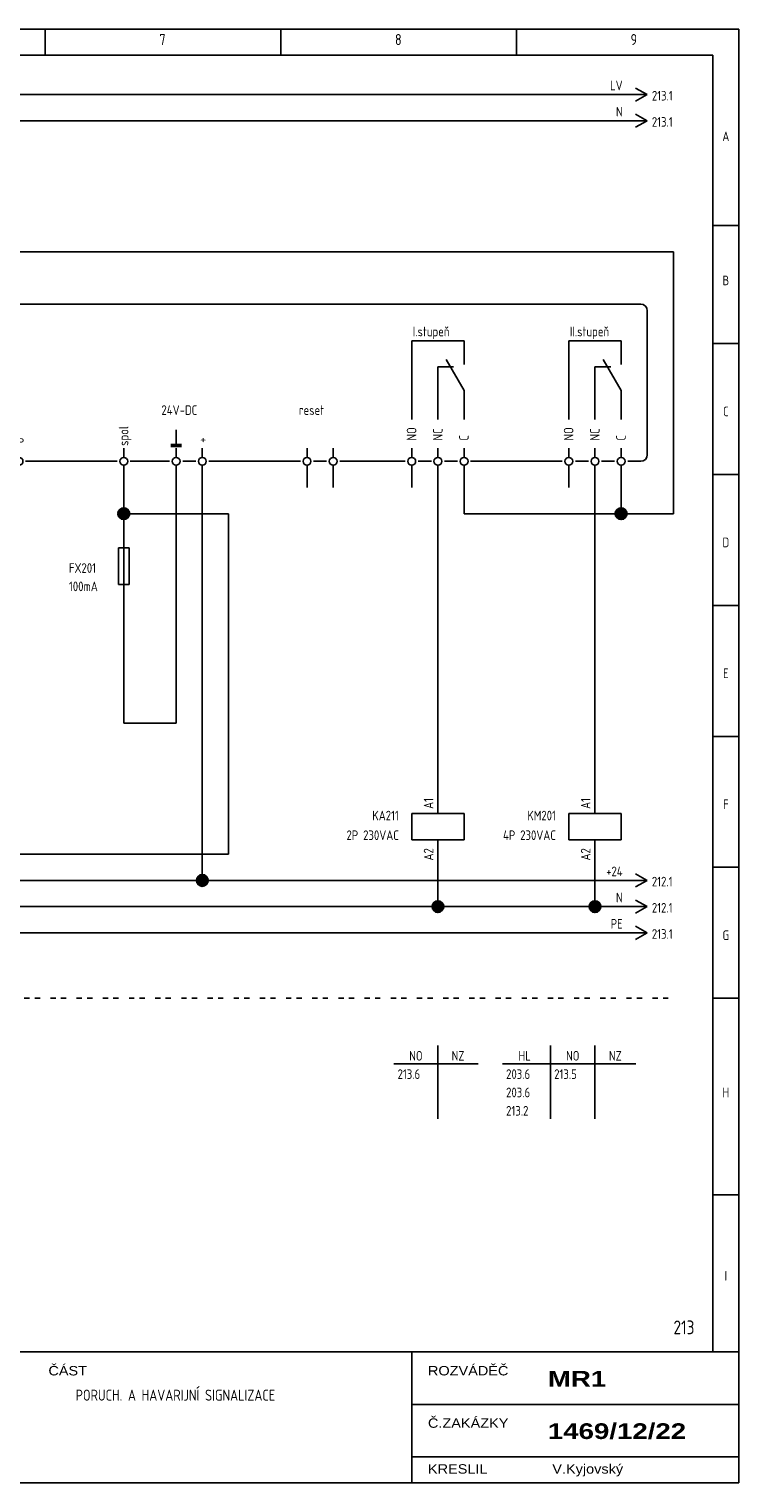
# Model space of a CAD drawing. Header units: millimetres. Extents: x 8 to 412, y 5 to 282.
# Tile 4 of 4: x 277 to 412, y 5 to 282. Entities that reach past the tile are written whole.
import ezdxf
from ezdxf.enums import TextEntityAlignment as Align

# ---------------------------------------------------------------- set-up
doc = ezdxf.new("R2010")
doc.units = ezdxf.units.MM
doc.linetypes.add('Caddy_Solid', pattern=[0])
doc.layers.add('Caddy_1', color=7, linetype='Caddy_Solid', lineweight=25)
doc.styles.add('Caddy_Arial', font='arial.ttf', dxfattribs={"width": 1.1})
doc.styles.add('Caddy_Arial Black', font='ariblk.ttf', dxfattribs={"width": 1.1})
doc.styles.add('Caddy_Vectorfont1p', font='isocp___.ttf', dxfattribs={"width": 0.9})
pattern_1 = [(28.64789, (0, 0), (-0.047942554, 0.087758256), []), (118.64789, (0, 0), (-0.087758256, -0.047942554), [])]

# ---------------------------------------------------------------- blocks, each defined once
blk = doc.blocks.new('50A22FA9BB23')
at = {"layer": 'Caddy_1', "color": 7, "linetype": 'Caddy_Solid', "lineweight": 25}
for p, q in [((7.5, 282.5), (412.5, 282.5)), ((280, 282.5), (280, 277.5)), ((325, 282.5), (325, 277.5)), ((370, 282.5), (370, 277.5)), ((412.5, 5), (412.5, 282.5)), ((12.5, 277.5), (407.5, 277.5)), ((407.5, 277.5), (407.5, 30)), ((407.5, 245), (412.5, 245)), ((407.5, 222.5), (412.5, 222.5)), ((412.5, 222.5), (407.5, 222.5)), ((411.5, 222.5), (410.5, 222.5)), ((412.5, 197.5), (407.5, 197.5)), ((407.5, 197.5), (412.5, 197.5)), ((412.5, 172.5), (407.5, 172.5)), ((407.5, 172.5), (412.5, 172.5)), ((412.5, 147.5), (407.5, 147.5)), ((407.5, 147.5), (412.5, 147.5)), ((412.5, 122.5), (407.5, 122.5)), ((407.5, 122.5), (412.5, 122.5)), ((407.5, 97.5), (412.5, 97.5)), ((412.5, 60), (407.5, 60)), ((7.5, 30), (412.5, 30)), ((350, 30), (350, 5)), ((350, 20), (412.5, 20)), ((350, 10), (412.5, 10)), ((7.5, 5), (412.5, 5))]:
    blk.add_line(p, q, dxfattribs=at)
at = {"layer": 'Caddy_1', "color": 7, "lineweight": 25}
for s, height, style, width, p in [('7', 2.1, 'Caddy_Vectorfont1p', 0.9, (301.8, 279.45)), ('8', 2.1, 'Caddy_Vectorfont1p', 0.9, (346.8, 279.45)), ('9', 2.1, 'Caddy_Vectorfont1p', 0.9, (391.8, 279.45)), ('ČÁST', 1.8, 'Caddy_Arial', 1.1, (280.6, 25.52)), ('ROZVÁDĚČ', 1.8, 'Caddy_Arial', 1.1, (353.1, 25.52)), ('MR1', 3, 'Caddy_Arial Black', 1.1, (376, 23.38)), ('PORUCH. A HAVARIJNÍ SIGNALIZACE', 2.1, 'Caddy_Vectorfont1p', 0.9, (285.8, 20.7)), ('Č.ZAKÁZKY', 1.8, 'Caddy_Arial', 1.1, (353.1, 15.52)), ('1469/12/22', 3, 'Caddy_Arial Black', 1.1, (376, 13.38)), ('KRESLIL', 1.8, 'Caddy_Arial', 1.1, (353.1, 6.77)), ('V.Kyjovský', 1.8, 'Caddy_Arial', 1.1, (376.85, 6.77))]:
    blk.add_text(s, height=height, dxfattribs=dict(at, style=style, width=width)).set_placement(p)
at = {"layer": 'Caddy_1', "color": 7, "lineweight": 25, "style": 'Caddy_Vectorfont1p', "width": 0.9}
for s, p in [('A', (410, 261.11)), ('B', (410, 233.61)), ('C', (410, 208.61)), ('D', (410, 183.61)), ('E', (410, 158.61)), ('F', (410, 133.61)), ('G', (410, 108.61)), ('H', (410, 78.61)), ('I', (410, 43.61))]:
    blk.add_text(s, height=1.84, dxfattribs=at).set_placement(p, align=Align.CENTER)
at = {"layer": 'Caddy_1', "color": 1, "lineweight": 25, "true_color": 0xff0000, "style": 'Caddy_Vectorfont1p', "width": 0.9}
blk.add_text('213', height=2.625, dxfattribs=at).set_placement((404, 33.38), align=Align.RIGHT)
blk = doc.blocks.new('DCFFC1D46EBA')
at = {"layer": 'Caddy_1', "color": 7, "linetype": 'Caddy_Solid', "lineweight": 25}
for p, q in [((22, 97.5), (21, 97.5)), ((24, 97.5), (23, 97.5)), ((27, 97.5), (26, 97.5)), ((29, 97.5), (28, 97.5)), ((32, 97.5), (31, 97.5)), ((34, 97.5), (33, 97.5)), ((37, 97.5), (36, 97.5)), ((39, 97.5), (38, 97.5)), ((42, 97.5), (41, 97.5)), ((44, 97.5), (43, 97.5)), ((47, 97.5), (46, 97.5)), ((49, 97.5), (48, 97.5)), ((52, 97.5), (51, 97.5)), ((54, 97.5), (53, 97.5)), ((57, 97.5), (56, 97.5)), ((59, 97.5), (58, 97.5)), ((62, 97.5), (61, 97.5)), ((64, 97.5), (63, 97.5)), ((67, 97.5), (66, 97.5)), ((69, 97.5), (68, 97.5)), ((72, 97.5), (71, 97.5)), ((74, 97.5), (73, 97.5)), ((77, 97.5), (76, 97.5)), ((79, 97.5), (78, 97.5)), ((82, 97.5), (81, 97.5)), ((84, 97.5), (83, 97.5)), ((87, 97.5), (86, 97.5)), ((89, 97.5), (88, 97.5)), ((92, 97.5), (91, 97.5)), ((94, 97.5), (93, 97.5)), ((97, 97.5), (96, 97.5)), ((99, 97.5), (98, 97.5)), ((102, 97.5), (101, 97.5)), ((104, 97.5), (103, 97.5)), ((107, 97.5), (106, 97.5)), ((109, 97.5), (108, 97.5)), ((112, 97.5), (111, 97.5)), ((114, 97.5), (113, 97.5)), ((117, 97.5), (116, 97.5)), ((119, 97.5), (118, 97.5)), ((122, 97.5), (121, 97.5)), ((124, 97.5), (123, 97.5)), ((127, 97.5), (126, 97.5)), ((129, 97.5), (128, 97.5)), ((132, 97.5), (131, 97.5)), ((134, 97.5), (133, 97.5)), ((137, 97.5), (136, 97.5)), ((139, 97.5), (138, 97.5)), ((142, 97.5), (141, 97.5)), ((144, 97.5), (143, 97.5)), ((147, 97.5), (146, 97.5)), ((149, 97.5), (148, 97.5)), ((152, 97.5), (151, 97.5)), ((154, 97.5), (153, 97.5)), ((157, 97.5), (156, 97.5)), ((159, 97.5), (158, 97.5)), ((162, 97.5), (161, 97.5)), ((164, 97.5), (163, 97.5)), ((167, 97.5), (166, 97.5)), ((169, 97.5), (168, 97.5)), ((172, 97.5), (171, 97.5)), ((174, 97.5), (173, 97.5)), ((177, 97.5), (176, 97.5)), ((179, 97.5), (178, 97.5)), ((182, 97.5), (181, 97.5)), ((184, 97.5), (183, 97.5)), ((187, 97.5), (186, 97.5)), ((189, 97.5), (188, 97.5)), ((192, 97.5), (191, 97.5)), ((194, 97.5), (193, 97.5)), ((197, 97.5), (196, 97.5)), ((199, 97.5), (198, 97.5)), ((202, 97.5), (201, 97.5)), ((204, 97.5), (203, 97.5)), ((207, 97.5), (206, 97.5)), ((209, 97.5), (208, 97.5)), ((212, 97.5), (211, 97.5)), ((214, 97.5), (213, 97.5)), ((217, 97.5), (216, 97.5)), ((219, 97.5), (218, 97.5)), ((222, 97.5), (221, 97.5)), ((224, 97.5), (223, 97.5)), ((227, 97.5), (226, 97.5)), ((229, 97.5), (228, 97.5)), ((232, 97.5), (231, 97.5)), ((234, 97.5), (233, 97.5)), ((237, 97.5), (236, 97.5)), ((239, 97.5), (238, 97.5)), ((242, 97.5), (241, 97.5)), ((244, 97.5), (243, 97.5)), ((247, 97.5), (246, 97.5)), ((249, 97.5), (248, 97.5)), ((252, 97.5), (251, 97.5)), ((254, 97.5), (253, 97.5)), ((257, 97.5), (256, 97.5)), ((259, 97.5), (258, 97.5)), ((262, 97.5), (261, 97.5)), ((264, 97.5), (263, 97.5)), ((267, 97.5), (266, 97.5)), ((269, 97.5), (268, 97.5)), ((272, 97.5), (271, 97.5)), ((274, 97.5), (273, 97.5)), ((277, 97.5), (276, 97.5)), ((279, 97.5), (278, 97.5)), ((282, 97.5), (281, 97.5)), ((284, 97.5), (283, 97.5)), ((287, 97.5), (286, 97.5)), ((289, 97.5), (288, 97.5)), ((292, 97.5), (291, 97.5)), ((294, 97.5), (293, 97.5)), ((297, 97.5), (296, 97.5)), ((299, 97.5), (298, 97.5)), ((302, 97.5), (301, 97.5)), ((304, 97.5), (303, 97.5)), ((307, 97.5), (306, 97.5)), ((309, 97.5), (308, 97.5)), ((312, 97.5), (311, 97.5)), ((314, 97.5), (313, 97.5)), ((317, 97.5), (316, 97.5)), ((319, 97.5), (318, 97.5)), ((322, 97.5), (321, 97.5)), ((324, 97.5), (323, 97.5)), ((327, 97.5), (326, 97.5)), ((329, 97.5), (328, 97.5)), ((332, 97.5), (331, 97.5)), ((334, 97.5), (333, 97.5)), ((337, 97.5), (336, 97.5)), ((339, 97.5), (338, 97.5)), ((342, 97.5), (341, 97.5)), ((344, 97.5), (343, 97.5)), ((347, 97.5), (346, 97.5)), ((349, 97.5), (348, 97.5)), ((352, 97.5), (351, 97.5)), ((354, 97.5), (353, 97.5)), ((357, 97.5), (356, 97.5)), ((359, 97.5), (358, 97.5)), ((362, 97.5), (361, 97.5)), ((364, 97.5), (363, 97.5)), ((367, 97.5), (366, 97.5)), ((369, 97.5), (368, 97.5)), ((372, 97.5), (371, 97.5)), ((374, 97.5), (373, 97.5)), ((377, 97.5), (376, 97.5)), ((379, 97.5), (378, 97.5)), ((382, 97.5), (381, 97.5)), ((384, 97.5), (383, 97.5)), ((387, 97.5), (386, 97.5)), ((389, 97.5), (388, 97.5)), ((392, 97.5), (391, 97.5)), ((394, 97.5), (393, 97.5)), ((397, 97.5), (396, 97.5)), ((399, 97.5), (398, 97.5))]:
    blk.add_line(p, q, dxfattribs=at)
blk = doc.blocks.new('0F3DABC07221')
at = {"layer": 'Caddy_1', "color": 70, "linetype": 'Caddy_Solid', "lineweight": 25, "true_color": 0x7cfc00}
for q in [(392.75, 111.25), (392.75, 108.75)]:
    blk.add_line((395, 110), q, dxfattribs=at)
at = {"layer": 'Caddy_1', "color": 70, "lineweight": 25, "true_color": 0x7cfc00, "style": 'Caddy_Vectorfont1p', "width": 0.9}
blk.add_text('213.1', height=1.838, dxfattribs=at).set_placement((395.87, 108.86))
blk.add_attdef('$TAG160010', text='', height=1.84, dxfattribs=at).set_placement((390.29, 110.81), align=Align.RIGHT)
blk = doc.blocks.new('E759BE37848A')
at = {"layer": 'Caddy_1', "color": 150, "linetype": 'Caddy_Solid', "lineweight": 25, "true_color": 0x1e90ff}
for q in [(392.75, 116.25), (392.75, 113.75)]:
    blk.add_line((395, 115), q, dxfattribs=at)
at = {"layer": 'Caddy_1', "color": 150, "lineweight": 25, "true_color": 0x1e90ff, "style": 'Caddy_Vectorfont1p', "width": 0.9}
blk.add_text('212.1', height=1.838, dxfattribs=at).set_placement((395.87, 113.86))
blk.add_attdef('$TAG160010', text='', height=1.84, dxfattribs=at).set_placement((390.29, 115.81), align=Align.RIGHT)
blk = doc.blocks.new('9040536E26B9')
at = {"layer": 'Caddy_1', "color": 7, "linetype": 'Caddy_Solid', "lineweight": 25}
for q in [(392.75, 271.25), (392.75, 268.75)]:
    blk.add_line((395, 270), q, dxfattribs=at)
at = {"layer": 'Caddy_1', "color": 7, "lineweight": 25, "style": 'Caddy_Vectorfont1p', "width": 0.9}
blk.add_text('213.1', height=1.838, dxfattribs=at).set_placement((395.87, 268.86))
blk.add_attdef('$TAG160010', text='', height=1.84, dxfattribs=at).set_placement((390.29, 270.81), align=Align.RIGHT)
blk = doc.blocks.new('630B28EDD55E')
at = {"layer": 'Caddy_1', "color": 1, "linetype": 'Caddy_Solid', "lineweight": 25, "true_color": 0xff0000}
for q in [(392.75, 121.25), (392.75, 118.75)]:
    blk.add_line((395, 120), q, dxfattribs=at)
at = {"layer": 'Caddy_1', "color": 1, "lineweight": 25, "true_color": 0xff0000, "style": 'Caddy_Vectorfont1p', "width": 0.9}
blk.add_text('212.1', height=1.838, dxfattribs=at).set_placement((395.87, 118.86))
blk.add_attdef('$TAG160010', text='', height=1.84, dxfattribs=at).set_placement((390.29, 120.81), align=Align.RIGHT)
blk = doc.blocks.new('364899530737')
at = {"layer": 'Caddy_1', "color": 1, "linetype": 'Caddy_Solid', "lineweight": 25, "true_color": 0xff0000}
for q in [(392.75, 121.25), (392.75, 118.75)]:
    blk.add_line((395, 120), q, dxfattribs=at)
at = {"layer": 'Caddy_1', "color": 1, "lineweight": 25, "true_color": 0xff0000, "style": 'Caddy_Vectorfont1p', "width": 0.9}
blk.add_attdef('$TAG160010', text='', height=1.84, dxfattribs=at).set_placement((390.29, 120.81), align=Align.RIGHT)
blk = doc.blocks.new('BA39089B3D43')
at = {"layer": 'Caddy_1', "color": 7, "linetype": 'Caddy_Solid', "lineweight": 25}
for p, q in [((240, 232.5), (240, 235)), ((245, 232.5), (245, 235)), ((240, 230.75), (240, 232.5)), ((245, 230.75), (245, 232.5)), ((235, 228.75), (235, 201.25)), ((238.75, 230), (236.25, 230)), ((240, 229.25), (240, 227.5)), ((241.25, 230), (243.75, 230)), ((245, 229.25), (245, 227.5)), ((393.75, 230), (246.25, 230)), ((395, 201.25), (395, 228.75)), ((360, 223), (350, 223)), ((350, 223), (350, 208)), ((360, 221), (360, 223)), ((390, 223), (380, 223)), ((380, 223), (380, 208)), ((390, 221), (390, 223)), ((360, 213.5), (356.58, 219.42)), ((360, 218.5), (360, 221)), ((390, 213.5), (386.58, 219.42)), ((390, 218.5), (390, 221)), ((355, 208), (355, 218)), ((355, 218), (358, 218)), ((385, 208), (385, 218)), ((385, 218), (388, 218)), ((360, 213.5), (360, 211)), ((360, 210), (360, 211)), ((390, 213.5), (390, 211)), ((390, 210), (390, 211)), ((360, 208), (360, 210)), ((390, 208), (390, 210)), ((305, 203), (305, 206)), ((236.25, 200), (238.75, 200)), ((240, 200.75), (240, 202.5)), ((241.25, 200), (243.75, 200)), ((245, 200.75), (245, 202.5)), ((246.25, 200), (248.75, 200)), ((250, 200.75), (250, 202.5)), ((251.25, 200), (253.75, 200)), ((255, 200.75), (255, 202.5)), ((256.25, 200), (258.75, 200)), ((260, 200.75), (260, 202.5)), ((261.25, 200), (263.75, 200)), ((265, 200.75), (265, 202.5)), ((265, 200.75), (265, 202.5)), ((266.25, 200), (268.75, 200)), ((270, 200.75), (270, 202.5)), ((271.25, 200), (273.75, 200)), ((275, 200.75), (275, 202.5)), ((293.75, 200), (276.25, 200)), ((295, 200.75), (295, 202.5)), ((303.75, 200), (296.25, 200)), ((305, 200.75), (305, 202.5)), ((308.75, 200), (306.25, 200)), ((310, 200.75), (310, 202.5)), ((328.75, 200), (311.25, 200)), ((330, 200.75), (330, 202.5)), ((331.25, 200), (333.75, 200)), ((335, 200.75), (335, 202.5)), ((336.25, 200), (348.75, 200)), ((350, 200.75), (350, 202.5)), ((351.25, 200), (353.75, 200)), ((355, 200.75), (355, 202.5)), ((356.25, 200), (358.75, 200)), ((360, 200.75), (360, 202.5)), ((361.25, 200), (378.75, 200)), ((380, 200.75), (380, 202.5)), ((381.25, 200), (383.75, 200)), ((385, 200.75), (385, 202.5)), ((386.25, 200), (388.75, 200)), ((390, 200.75), (390, 202.5)), ((391.25, 200), (393.75, 200)), ((240, 199.25), (240, 197.5)), ((240, 195), (240, 197.5)), ((245, 199.25), (245, 197.5)), ((245, 195), (245, 197.5)), ((250, 199.25), (250, 197.5)), ((250, 195), (250, 197.5)), ((255, 199.25), (255, 197.5)), ((255, 195), (255, 197.5)), ((260, 199.25), (260, 197.5)), ((260, 195), (260, 197.5)), ((265, 199.25), (265, 197.5)), ((265, 199.25), (265, 197.5)), ((265, 195), (265, 197.5)), ((265, 195), (265, 197.5)), ((270, 199.25), (270, 197.5)), ((270, 195), (270, 197.5)), ((275, 199.25), (275, 197.5)), ((275, 195), (275, 197.5)), ((295, 199.25), (295, 197.5)), ((295, 195), (295, 197.5)), ((305, 199.25), (305, 197.5)), ((305, 195), (305, 197.5)), ((310, 199.25), (310, 197.5)), ((310, 195), (310, 197.5)), ((330, 199.25), (330, 197.5)), ((330, 195), (330, 197.5)), ((335, 199.25), (335, 197.5)), ((335, 195), (335, 197.5)), ((350, 199.25), (350, 197.5)), ((350, 195), (350, 197.5)), ((355, 199.25), (355, 197.5)), ((355, 195), (355, 197.5)), ((360, 199.25), (360, 197.5)), ((360, 195), (360, 197.5)), ((380, 199.25), (380, 197.5)), ((380, 195), (380, 197.5)), ((385, 199.25), (385, 197.5)), ((385, 195), (385, 197.5)), ((390, 199.25), (390, 197.5)), ((390, 195), (390, 197.5))]:
    blk.add_line(p, q, dxfattribs=at)
at = {"layer": 'Caddy_1', "color": 7, "linetype": 'Caddy_Solid', "lineweight": 50}
blk.add_line((304, 203), (306, 203), dxfattribs=at)
at = {"layer": 'Caddy_1', "color": 7, "linetype": 'Caddy_Solid', "lineweight": 25}
for centre in [(240, 230), (245, 230), (240, 200), (245, 200), (250, 200), (255, 200), (260, 200), (265, 200), (270, 200), (275, 200), (295, 200), (305, 200), (310, 200), (330, 200), (335, 200), (350, 200), (355, 200), (360, 200), (380, 200), (385, 200), (390, 200)]:
    blk.add_circle(centre, 0.75, dxfattribs=at)
for centre, start_param, end_param in [((236.25, 228.75), 1.570796, 3.141593), ((393.75, 228.75), 0, 1.570796), ((236.25, 201.25), 3.141593, 4.712389), ((393.75, 201.25), 4.712389, 6.283185)]:
    blk.add_ellipse(centre, major_axis=(1.25, 0), ratio=1, start_param=start_param, end_param=end_param, dxfattribs=at)
at = {"layer": 'Caddy_1', "color": 7, "lineweight": 25, "style": 'Caddy_Vectorfont1p', "width": 0.9}
for s, p in [('L', (240.89, 226.55)), ('N', (245.89, 226.55)), ('1', (240.89, 204.55)), ('2', (245.89, 204.55)), ('3', (250.89, 204.55)), ('4', (255.89, 204.55)), ('5', (260.89, 204.55)), ('6', (265.89, 204.55)), ('7', (270.89, 204.55)), ('8', (275.89, 204.55)), ('+', (310.89, 204.55))]:
    blk.add_text(s, height=1.84, rotation=90, dxfattribs=at).set_placement(p, align=Align.RIGHT)
for s, p in [('I.stupeň', (350.2, 223.86)), ('II.stupeň', (380.2, 223.86)), ('24V-DC', (302.2, 208.86)), ('reset', (328.45, 208.86))]:
    blk.add_text(s, height=1.838, dxfattribs=at).set_placement(p)
for s, height, p in [('spol', 1.838, (295.89, 202.95)), ('NO', 1.838, (350.89, 203.95)), ('NC', 1.838, (355.89, 203.95)), ('NO', 1.838, (380.89, 203.95)), ('NC', 1.838, (385.89, 203.95)), ('C', 1.84, (360.89, 203.95)), ('C', 1.84, (390.89, 203.95))]:
    blk.add_text(s, height=height, rotation=90, dxfattribs=at).set_placement(p)
for tag, p in [('$TAG165170', (133.2, 236.86)), ('$TAG165175', (133.2, 231.86)), ('$TAG165180', (133.2, 226.86)), ('$TAG165185', (133.2, 221.86)), ('$TAG165190', (133.2, 216.86)), ('$TAG165195', (133.2, 211.86)), ('$TAG165200', (133.2, 206.86)), ('$TAG165205', (133.2, 201.86))]:
    blk.add_attdef(tag, p, '', height=1.84, dxfattribs=at)
blk.add_attdef('$TAG160010', text='', height=1.84, dxfattribs=at).set_placement((232.8, 227.86), align=Align.RIGHT)
blk = doc.blocks.new('727D1ED95171')
at = {"layer": 'Caddy_1', "color": 140, "linetype": 'Caddy_Solid', "lineweight": 25, "true_color": 0x00bfff}
for q in [(392.75, 266.25), (392.75, 263.75)]:
    blk.add_line((395, 265), q, dxfattribs=at)
at = {"layer": 'Caddy_1', "color": 140, "lineweight": 25, "true_color": 0x00bfff, "style": 'Caddy_Vectorfont1p', "width": 0.9}
blk.add_text('213.1', height=1.838, dxfattribs=at).set_placement((395.87, 263.86))
blk.add_attdef('$TAG160010', text='', height=1.84, dxfattribs=at).set_placement((390.29, 265.81), align=Align.RIGHT)
blk = doc.blocks.new('070FD2CC45CA')
at = {"layer": 'Caddy_1', "color": 7, "linetype": 'Caddy_Solid', "lineweight": 25}
for p, q in [((294, 176.5), (294, 183.5)), ((296, 183.5), (294, 183.5)), ((295, 175), (295, 185)), ((296, 176.5), (296, 183.5)), ((296, 176.5), (294, 176.5))]:
    blk.add_line(p, q, dxfattribs=at)
at = {"layer": 'Caddy_1', "color": 7, "lineweight": 25, "style": 'Caddy_Vectorfont1p', "width": 0.9}
for tag, p in [('$TAG160010', (289.7, 178.71)), ('$TAG160030', (290.04, 175.21))]:
    blk.add_attdef(tag, text='', height=1.84, dxfattribs=at).set_placement(p, align=Align.RIGHT)
blk = doc.blocks.new('309585C8F876')
at = {"layer": 'Caddy_1', "color": 7, "linetype": 'Caddy_Solid', "lineweight": 25}
for p, q in [((355, 132.75), (355, 135.25)), ((360, 132.75), (350, 132.75)), ((350, 132.75), (350, 127.75)), ((360, 127.75), (360, 132.75)), ((350, 127.75), (360, 127.75)), ((355, 127.75), (355, 125.25))]:
    blk.add_line(p, q, dxfattribs=at)
at = {"layer": 'Caddy_1', "color": 7, "lineweight": 25, "style": 'Caddy_Vectorfont1p', "width": 0.9}
blk.add_attdef('$TAG175000_00', (354.14, 133.65), '', height=1.84, rotation=90, dxfattribs=at)
for tag, p in [('$TAG160010', (347.54, 131.46)), ('$TAG160030', (347.54, 127.71))]:
    blk.add_attdef(tag, text='', height=1.84, dxfattribs=at).set_placement(p, align=Align.RIGHT)
blk.add_attdef('$TAG175000_01', text='', height=1.84, rotation=90, dxfattribs=at).set_placement((354.14, 126.15), align=Align.RIGHT)
blk = doc.blocks.new('8AFA4A1F83C7')
at = {"layer": 'Caddy_1', "color": 7, "linetype": 'Caddy_Solid', "lineweight": 25}
for p, q in [((385, 132.75), (385, 135.25)), ((390, 132.75), (380, 132.75)), ((380, 132.75), (380, 127.75)), ((390, 127.75), (390, 132.75)), ((380, 127.75), (390, 127.75)), ((385, 127.75), (385, 125.25))]:
    blk.add_line(p, q, dxfattribs=at)
at = {"layer": 'Caddy_1', "color": 7, "lineweight": 25, "style": 'Caddy_Vectorfont1p', "width": 0.9}
blk.add_attdef('$TAG175000_00', (384.14, 133.65), '', height=1.84, rotation=90, dxfattribs=at)
for tag, p in [('$TAG160010', (377.54, 131.46)), ('$TAG160030', (377.54, 127.71))]:
    blk.add_attdef(tag, text='', height=1.84, dxfattribs=at).set_placement(p, align=Align.RIGHT)
blk.add_attdef('$TAG175000_01', text='', height=1.84, rotation=90, dxfattribs=at).set_placement((384.14, 126.15), align=Align.RIGHT)
blk = doc.blocks.new('A7EDB2F553E3')
at = {"layer": 'Caddy_1', "color": 7, "linetype": 'Caddy_Solid', "lineweight": 25}
for p, q in [((355, 88.5), (355, 74.5)), ((346.6, 85), (362.7, 85))]:
    blk.add_line(p, q, dxfattribs=at)
at = {"layer": 'Caddy_1', "color": 7, "lineweight": 25, "style": 'Caddy_Vectorfont1p', "width": 0.9}
for s, p in [('NO', (350.8, 85.61)), ('NZ', (358.85, 85.61))]:
    blk.add_text(s, height=1.838, dxfattribs=at).set_placement(p, align=Align.CENTER)
blk.add_text('213.6', height=1.838, dxfattribs=at).set_placement((347.3, 82.11))
blk = doc.blocks.new('74CE938B6040')
at = {"layer": 'Caddy_1', "color": 7, "linetype": 'Caddy_Solid', "lineweight": 25}
for p, q in [((376.51, 88.5), (376.51, 74.5)), ((385, 88.5), (385, 74.5)), ((367.33, 85), (392.79, 85))]:
    blk.add_line(p, q, dxfattribs=at)
at = {"layer": 'Caddy_1', "color": 7, "lineweight": 25, "style": 'Caddy_Vectorfont1p', "width": 0.9}
for s, p in [('HL', (371.57, 85.61)), ('NO', (380.76, 85.61)), ('NZ', (388.89, 85.61))]:
    blk.add_text(s, height=1.838, dxfattribs=at).set_placement(p, align=Align.CENTER)
for s, p in [('203.6', (368.03, 82.11)), ('213.5', (377.21, 82.11)), ('203.6', (368.03, 78.61)), ('213.2', (368.03, 75.11))]:
    blk.add_text(s, height=1.838, dxfattribs=at).set_placement(p)

msp = doc.modelspace()

# ---------------------------------------------------------------- hatches: boundary and pattern name
at = {"layer": 'Caddy_1'}
h = msp.add_hatch(dxfattribs=at)
h.set_pattern_fill('_USER', scale=0.1, angle=28.6479, style=0, double=1, pattern_type=0)
h.set_pattern_definition(pattern_1)
edge = h.paths.add_edge_path(flags=0)
edge.add_arc((295, 190), 1, 0, 360)
h = msp.add_hatch(dxfattribs=at)
h.set_pattern_fill('_USER', scale=0.1, angle=28.6479, style=0, double=1, pattern_type=0)
h.set_pattern_definition(pattern_1)
edge = h.paths.add_edge_path(flags=0)
edge.add_arc((390, 190), 1, 0, 360)
h = msp.add_hatch(dxfattribs=at)
h.set_pattern_fill('_USER', scale=0.1, angle=28.6479, style=0, double=1, pattern_type=0)
h.set_pattern_definition(pattern_1)
edge = h.paths.add_edge_path(flags=0)
edge.add_arc((310, 120), 1, 0, 360)
h = msp.add_hatch(dxfattribs=at)
h.set_pattern_fill('_USER', scale=0.1, angle=28.6479, style=0, double=1, pattern_type=0)
h.set_pattern_definition(pattern_1)
edge = h.paths.add_edge_path(flags=0)
edge.add_arc((355, 115), 1, 0, 360)
h = msp.add_hatch(dxfattribs=at)
h.set_pattern_fill('_USER', scale=0.1, angle=28.6479, style=0, double=1, pattern_type=0)
h.set_pattern_definition(pattern_1)
edge = h.paths.add_edge_path(flags=0)
edge.add_arc((385, 115), 1, 0, 360)

# ---------------------------------------------------------------- linework, layer by layer
at = {"layer": 'Caddy_1', "color": 7, "linetype": 'Caddy_Solid', "lineweight": 25}
for p, q in [((240, 270), (395, 270)), ((240, 240), (400, 240)), ((400, 240), (400, 190)), ((295, 190), (295, 195)), ((305, 195), (305, 150)), ((310, 195), (310, 120)), ((355, 135.25), (355, 195)), ((360, 190), (360, 195)), ((385, 135.25), (385, 195)), ((390, 195), (390, 190)), ((295, 190), (315, 190)), ((295, 185), (295, 190)), ((315, 190), (315, 125)), ((360, 190), (390, 190)), ((390, 190), (400, 190)), ((295, 150), (295, 175)), ((305, 150), (295, 150)), ((315, 125), (180, 125)), ((355, 115), (355, 125.25)), ((385, 115), (385, 125.25))]:
    msp.add_line(p, q, dxfattribs=at)
at = {"layer": 'Caddy_1', "color": 140, "linetype": 'Caddy_Solid', "lineweight": 25, "true_color": 0x00bfff}
msp.add_line((245, 265), (395, 265), dxfattribs=at)
at = {"layer": 'Caddy_1', "color": 1, "linetype": 'Caddy_Solid', "lineweight": 25, "true_color": 0xff0000}
for p, q in [((260, 120), (310, 120)), ((310, 120), (395, 120))]:
    msp.add_line(p, q, dxfattribs=at)
at = {"layer": 'Caddy_1', "color": 150, "linetype": 'Caddy_Solid', "lineweight": 25, "true_color": 0x1e90ff}
for p, q in [((25, 115), (355, 115)), ((355, 115), (385, 115)), ((385, 115), (395, 115))]:
    msp.add_line(p, q, dxfattribs=at)
at = {"layer": 'Caddy_1', "color": 70, "linetype": 'Caddy_Solid', "lineweight": 25, "true_color": 0x7cfc00}
msp.add_line((265, 110), (395, 110), dxfattribs=at)
at = {"layer": 'Caddy_1', "color": 7, "lineweight": 40}
for centre in [(295, 190), (390, 190), (310, 120), (355, 115), (385, 115)]:
    msp.add_circle(centre, 1, dxfattribs=at)

# ---------------------------------------------------------------- block references
at = {"layer": 'Caddy_1'}
for name in ['50A22FA9BB23', 'DCFFC1D46EBA', 'A7EDB2F553E3', '74CE938B6040']:
    msp.add_blockref(name, (0, 0, 1), dxfattribs=at)
ref = msp.add_blockref('9040536E26B9', (0, 0, 1), dxfattribs=at)
ref.add_attrib('$TAG160010', 'LV', dxfattribs={"color": 7, "lineweight": 25, "height": 1.838, "style": 'Caddy_Vectorfont1p', "width": 0.9}).set_placement((390.29, 270.81), align=Align.RIGHT)
ref = msp.add_blockref('727D1ED95171', (0, 0, 1), dxfattribs=at)
ref.add_attrib('$TAG160010', 'N', dxfattribs={"color": 140, "lineweight": 25, "true_color": 0x00bfff, "height": 1.84, "style": 'Caddy_Vectorfont1p', "width": 0.9}).set_placement((390.29, 265.81), align=Align.RIGHT)
ref = msp.add_blockref('BA39089B3D43', (0, 0, 1), dxfattribs=at)
ref.add_attrib('$TAG165170', '1-Výskyt plynu CH4 tvrdá porucha - havárie OK-1', (133.2, 236.86), dxfattribs={"color": 7, "lineweight": 25, "height": 1.8375, "style": 'Caddy_Vectorfont1p', "width": 0.9})
ref.add_attrib('$TAG165175', '2-Výskyt plynu CO tvrdá porucha - havárie OK-1', (133.2, 231.86), dxfattribs={"color": 7, "lineweight": 25, "height": 1.8375, "style": 'Caddy_Vectorfont1p', "width": 0.9})
ref.add_attrib('$TAG165180', '3-Teplota prostor max tvrdá porucha - havárie OK-1', (133.2, 226.86), dxfattribs={"color": 7, "lineweight": 25, "height": 1.8375, "style": 'Caddy_Vectorfont1p', "width": 0.9})
ref.add_attrib('$TAG165185', '4-Teplota výstup TUV max tvrdá porucha - havárie OK-1', (133.2, 221.86), dxfattribs={"color": 7, "lineweight": 25, "height": 1.8375, "style": 'Caddy_Vectorfont1p', "width": 0.9})
ref.add_attrib('$TAG165190', '5-Tlak systém ÚT min tvrdá porucha - havárie OK-1', (133.2, 216.86), dxfattribs={"color": 7, "lineweight": 25, "height": 1.8375, "style": 'Caddy_Vectorfont1p', "width": 0.9})
ref.add_attrib('$TAG165195', '6-Zaplavení tvrdá porucha - havárie OK-0', (133.2, 211.86), dxfattribs={"color": 7, "lineweight": 25, "height": 1.8375, "style": 'Caddy_Vectorfont1p', "width": 0.9})
ref.add_attrib('$TAG165200', '7-Kotelna STOP tvrdá porucha - havárie OK-1', (133.2, 206.86), dxfattribs={"color": 7, "lineweight": 25, "height": 1.8375, "style": 'Caddy_Vectorfont1p', "width": 0.9})
ref.add_attrib('$TAG165205', '8-Doplňovací souprava měkká porucha - porucha OK-0', (133.2, 201.86), dxfattribs={"color": 7, "lineweight": 25, "height": 1.8375, "style": 'Caddy_Vectorfont1p', "width": 0.9})
ref.add_attrib('$TAG160010', 'AZ1', dxfattribs={"color": 7, "lineweight": 25, "height": 1.838, "style": 'Caddy_Vectorfont1p', "width": 0.9}).set_placement((232.8, 227.86), align=Align.RIGHT)
ref = msp.add_blockref('070FD2CC45CA', (0, 0, 1), dxfattribs=at)
ref.add_attrib('$TAG160010', 'FX201', dxfattribs={"color": 7, "lineweight": 25, "height": 1.838, "style": 'Caddy_Vectorfont1p', "width": 0.9}).set_placement((289.7, 178.71), align=Align.RIGHT)
ref.add_attrib('$TAG160030', '100mA', dxfattribs={"color": 7, "lineweight": 25, "height": 1.838, "style": 'Caddy_Vectorfont1p', "width": 0.9}).set_placement((290.04, 175.21), align=Align.RIGHT)
ref = msp.add_blockref('309585C8F876', (0, 0, 1), dxfattribs=at)
ref.add_attrib('$TAG160010', 'KA211', dxfattribs={"color": 7, "lineweight": 25, "height": 1.838, "style": 'Caddy_Vectorfont1p', "width": 0.9}).set_placement((347.54, 131.46), align=Align.RIGHT)
ref.add_attrib('$TAG160030', '2P 230VAC', dxfattribs={"color": 7, "lineweight": 25, "height": 1.838, "style": 'Caddy_Vectorfont1p', "width": 0.9}).set_placement((347.54, 127.71), align=Align.RIGHT)
ref.add_attrib('$TAG175000_00', 'A1', (354.14, 133.65), dxfattribs={"color": 7, "lineweight": 25, "height": 1.838, "rotation": 90, "style": 'Caddy_Vectorfont1p', "width": 0.9})
ref.add_attrib('$TAG175000_01', 'A2', dxfattribs={"color": 7, "lineweight": 25, "height": 1.838, "rotation": 90, "style": 'Caddy_Vectorfont1p', "width": 0.9}).set_placement((354.14, 126.15), align=Align.RIGHT)
ref = msp.add_blockref('8AFA4A1F83C7', (0, 0, 1), dxfattribs=at)
ref.add_attrib('$TAG160010', 'KM201', dxfattribs={"color": 7, "lineweight": 25, "height": 1.838, "style": 'Caddy_Vectorfont1p', "width": 0.9}).set_placement((377.54, 131.46), align=Align.RIGHT)
ref.add_attrib('$TAG160030', '4P 230VAC', dxfattribs={"color": 7, "lineweight": 25, "height": 1.838, "style": 'Caddy_Vectorfont1p', "width": 0.9}).set_placement((377.54, 127.71), align=Align.RIGHT)
ref.add_attrib('$TAG175000_00', 'A1', (384.14, 133.65), dxfattribs={"color": 7, "lineweight": 25, "height": 1.838, "rotation": 90, "style": 'Caddy_Vectorfont1p', "width": 0.9})
ref.add_attrib('$TAG175000_01', 'A2', dxfattribs={"color": 7, "lineweight": 25, "height": 1.838, "rotation": 90, "style": 'Caddy_Vectorfont1p', "width": 0.9}).set_placement((384.14, 126.15), align=Align.RIGHT)
ref = msp.add_blockref('630B28EDD55E', (0, 0, 1), dxfattribs=at)
ref.add_attrib('$TAG160010', '+24', dxfattribs={"color": 1, "lineweight": 25, "true_color": 0xff0000, "height": 1.838, "style": 'Caddy_Vectorfont1p', "width": 0.9}).set_placement((390.29, 120.81), align=Align.RIGHT)
ref = msp.add_blockref('364899530737', (0, 0, 1), dxfattribs=at)
ref.add_attrib('$TAG160010', '+24', dxfattribs={"color": 1, "lineweight": 25, "true_color": 0xff0000, "height": 1.838, "style": 'Caddy_Vectorfont1p', "width": 0.9}).set_placement((390.29, 120.81), align=Align.RIGHT)
ref = msp.add_blockref('E759BE37848A', (0, 0, 1), dxfattribs=at)
ref.add_attrib('$TAG160010', 'N', dxfattribs={"color": 150, "lineweight": 25, "true_color": 0x1e90ff, "height": 1.84, "style": 'Caddy_Vectorfont1p', "width": 0.9}).set_placement((390.29, 115.81), align=Align.RIGHT)
ref = msp.add_blockref('0F3DABC07221', (0, 0, 1), dxfattribs=at)
ref.add_attrib('$TAG160010', 'PE', dxfattribs={"color": 70, "lineweight": 25, "true_color": 0x7cfc00, "height": 1.838, "style": 'Caddy_Vectorfont1p', "width": 0.9}).set_placement((390.29, 110.81), align=Align.RIGHT)

doc.saveas('drawing.dxf')
